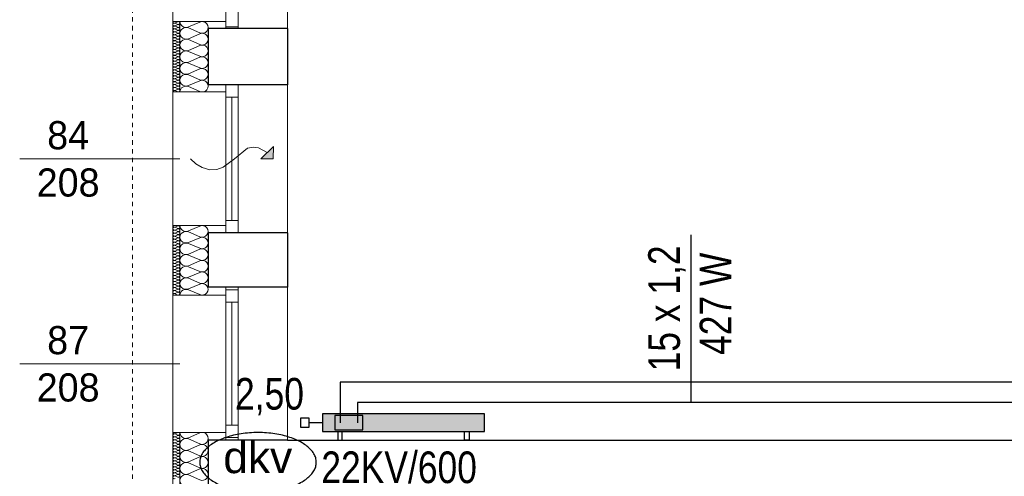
# Model space of a CAD drawing. Extents: x -440864 to -355682, y 13652 to 155872.
# Tile 134 of 179: x -431355 to -425764, y 95180 to 97776. Entities that reach past the tile are written whole.
import ezdxf
from ezdxf.lldxf.tags import DXFTag

# ---------------------------------------------------------------- set-up
doc = ezdxf.new("R2010")
doc.units = 0
doc.header["$MEASUREMENT"] = 0
doc.linetypes.add('Hidden Line', pattern=[50, 25, -25])
for name, color, linetype in [('#podkład', 252, 'Continuous'), ('A-Okna', 252, 'Continuous'), ('Arch ocieplenie', 252, 'Continuous'), ('Inwent Izolacje', 252, 'Continuous'), ('IS_Armatura_podłączeniowa_grz._dolnozas.', 7, 'SOLID'), ('IS_Armatura_Therm', 7, 'SOLID'), ('IS_Grafika', 7, 'SOLID'), ('IS_Grzejniki_Plan_rzut', 7, 'SOLID'), ('IS_Opisy_działek_Therm', 7, 'SOLID'), ('IS_Powrót', 5, 'DASH'), ('IS_Text_Armatury_Therm', 7, 'Continuous'), ('IS_Text_Odbiornikow_Therm', 7, 'Continuous'), ('IS_Zasilanie', 1, 'SOLID')]:
    doc.layers.add(name, color=color, linetype=linetype)
for name, color, linetype, lineweight in [('A-Okna_Nr_Pióra__9', 252, 'Continuous', 13), ('Arch ocieplenie_Nr_Pióra__9', 252, 'Continuous', 13), ('Arch wykończenie_Nr_Pióra__3', 252, 'Continuous', 18), ('INWENT DACH_Nr_Pióra__21', 252, 'Continuous', 9), ('Inwent Izolacje_Nr_Pióra__2', 252, 'Continuous', 13), ('INWENT. OKNA_Nr_Pióra__21', 252, 'Continuous', 9), ('INWENT. OKNA_Nr_Pióra__5', 252, 'Continuous', 13), ('INWENT.ŚCIANY_Nr_Pióra__1', 252, 'Continuous', 25), ('INWENT.ŚCIANY_Nr_Pióra__2', 252, 'Continuous', 13), ('INWENT.ŚCIANY_Nr_Pióra__21', 252, 'Continuous', 9), ('INWENT.ŚCIANY_Nr_Pióra__3', 252, 'Continuous', 18)]:
    doc.layers.add(name, color=color, linetype=linetype, lineweight=lineweight)
doc.styles.add('GENERATED_STYLE_5', font='txt')
doc.styles.get("Standard").update_dxf_attribs({"font": 'arial.ttf', "width": 0.8, "bigfont": 'BIGFONT.SHX'})
tags = doc.linetypes.add('DASH', pattern=[15, 10, -5]).pattern_tags.tags
tags[6:7] = [DXFTag(74, 4), DXFTag(75, 0), DXFTag(340, '0'), DXFTag(46, 0.0), DXFTag(50, 0.0), DXFTag(44, 0.0), DXFTag(45, 0.0)]
tags[4:5] = [DXFTag(74, 4), DXFTag(75, 0), DXFTag(340, '0'), DXFTag(46, 0.0), DXFTag(50, 0.0), DXFTag(44, 0.0), DXFTag(45, 0.0)]
tags = doc.linetypes.add('SOLID', pattern=[10, 10, 0]).pattern_tags.tags
tags[6:7] = [DXFTag(74, 4), DXFTag(75, 0), DXFTag(340, '0'), DXFTag(46, 0.0), DXFTag(50, 0.0), DXFTag(44, 0.0), DXFTag(45, 0.0)]
tags[4:5] = [DXFTag(74, 4), DXFTag(75, 0), DXFTag(340, '0'), DXFTag(46, 0.0), DXFTag(50, 0.0), DXFTag(44, 0.0), DXFTag(45, 0.0)]

# ---------------------------------------------------------------- blocks, each defined once
blk = doc.blocks.new('Izolacja cieplna 14_229', base_point=(-430484.9, 97267.6))
at = {"layer": 'Arch ocieplenie_Nr_Pióra__9', "linetype": 'Continuous'}
for p, q in [((-430456.9, 97266.9), (-430473, 97259.8)), ((-430473, 97258.4), (-430456.9, 97251.3)), ((-430456.9, 97249.9), (-430473, 97242.8)), ((-430473, 97241.4), (-430456.9, 97234.3)), ((-430456.9, 97232.8), (-430473, 97225.8)), ((-430473, 97224.3), (-430456.9, 97217.3)), ((-430456.9, 97215.8), (-430473, 97208.7)), ((-430473, 97207.3), (-430456.9, 97200.2)), ((-430456.9, 97198.8), (-430473, 97191.7)), ((-430473, 97190.3), (-430456.9, 97183.2)), ((-430456.9, 97181.8), (-430473, 97174.7)), ((-430473, 97173.3), (-430456.9, 97166.2)), ((-430456.9, 97164.7), (-430473, 97157.7)), ((-430473, 97156.2), (-430456.9, 97149.1)), ((-430456.9, 97147.7), (-430473, 97140.6)), ((-430473, 97139.2), (-430456.9, 97132.1)), ((-430456.9, 97130.7), (-430473, 97123.6)), ((-430473, 97122.2), (-430456.9, 97115.1)), ((-430456.9, 97113.7), (-430473, 97106.6)), ((-430473, 97105.2), (-430456.9, 97098.1)), ((-430456.9, 97096.6), (-430473, 97089.6)), ((-430473, 97088.1), (-430456.9, 97081)), ((-430456.9, 97079.6), (-430473, 97072.5)), ((-430473, 97071.1), (-430456.9, 97064)), ((-430456.9, 97062.6), (-430473, 97055.5)), ((-430473, 97054.1), (-430456.9, 97047)), ((-430456.9, 97045.6), (-430473, 97038.5)), ((-430473, 97037.1), (-430456.9, 97030)), ((-430456.9, 97028.5), (-430473, 97021.5)), ((-430473, 97020), (-430456.9, 97012.9))]:
    blk.add_line(p, q, dxfattribs=at)
for centre, start_param, end_param in [((-430476.4, 97250.6), 2.7288, 6.695979), ((-430476.4, 97233.6), 2.7288, 6.695979), ((-430476.4, 97216.5), 2.7288, 6.695979), ((-430476.4, 97267.6), 4.712389, 6.695979), ((-430453.4, 97259.1), 5.870392, 9.837571), ((-430453.4, 97242.1), 5.870392, 9.837571), ((-430453.4, 97225), 5.870392, 9.837571), ((-430476.4, 97199.5), 2.7288, 6.695979), ((-430476.4, 97182.5), 2.7288, 6.695979), ((-430476.4, 97165.5), 2.7288, 6.695979), ((-430453.4, 97208), 5.870392, 9.837571), ((-430453.4, 97191), 5.870392, 9.837571), ((-430453.4, 97174), 5.870392, 9.837571), ((-430476.4, 97148.4), 2.7288, 6.695979), ((-430476.4, 97131.4), 2.7288, 6.695979), ((-430476.4, 97114.4), 2.7288, 6.695979), ((-430453.4, 97156.9), 5.870392, 9.837571), ((-430453.4, 97139.9), 5.870392, 9.837571), ((-430453.4, 97122.9), 5.870392, 9.837571), ((-430453.4, 97105.9), 5.870392, 9.837571), ((-430476.4, 97097.4), 2.7288, 6.695979), ((-430476.4, 97080.3), 2.7288, 6.695979), ((-430476.4, 97063.3), 2.7288, 6.695979), ((-430476.4, 97046.3), 2.7288, 6.695979), ((-430453.4, 97088.8), 5.870392, 9.837571), ((-430453.4, 97071.8), 5.870392, 9.837571), ((-430453.4, 97054.8), 5.870392, 9.837571), ((-430476.4, 97029.3), 2.7288, 6.695979), ((-430476.4, 97012.2), 2.7288, 6.695979), ((-430453.4, 97037.8), 5.870392, 9.837571), ((-430453.4, 97020.7), 5.870392, 9.837571)]:
    blk.add_ellipse(centre, major_axis=(0, -8.51), ratio=0.99935, start_param=start_param, end_param=end_param, dxfattribs=at)
blk = doc.blocks.new('Izolacja cieplna 14_230', base_point=(-430484.9, 98442.6))
at = {"layer": 'Arch ocieplenie_Nr_Pióra__9', "linetype": 'Continuous'}
for p, q in [((-430456.9, 98441.9), (-430473, 98434.7)), ((-430473, 98433.3), (-430456.9, 98426.2)), ((-430456.9, 98424.7), (-430473, 98417.6)), ((-430473, 98416.1), (-430456.9, 98409)), ((-430456.9, 98407.5), (-430473, 98400.4)), ((-430473, 98399), (-430456.9, 98391.8)), ((-430456.9, 98390.4), (-430473, 98383.2)), ((-430473, 98381.8), (-430456.9, 98374.6)), ((-430456.9, 98373.2), (-430473, 98366)), ((-430473, 98364.6), (-430456.9, 98357.5)), ((-430456.9, 98356), (-430473, 98348.9)), ((-430473, 98347.4), (-430456.9, 98340.3)), ((-430456.9, 98338.8), (-430473, 98331.7)), ((-430473, 98330.3), (-430456.9, 98323.1)), ((-430456.9, 98321.7), (-430473, 98314.5)), ((-430473, 98313.1), (-430456.9, 98305.9)), ((-430456.9, 98304.5), (-430473, 98297.4)), ((-430473, 98295.9), (-430456.9, 98288.8)), ((-430456.9, 98287.3), (-430473, 98280.2)), ((-430473, 98278.7), (-430456.9, 98271.6)), ((-430456.9, 98270.2), (-430473, 98263)), ((-430473, 98261.6), (-430456.9, 98254.4)), ((-430456.9, 98253), (-430473, 98245.8)), ((-430473, 98244.4), (-430456.9, 98237.2)), ((-430456.9, 98235.8), (-430473, 98228.7)), ((-430473, 98227.2), (-430456.9, 98220.1)), ((-430456.9, 98218.6), (-430473, 98211.5)), ((-430473, 98210), (-430456.9, 98202.9)), ((-430456.9, 98201.5), (-430473, 98194.3)), ((-430473, 98192.9), (-430456.9, 98185.7)), ((-430456.9, 98184.3), (-430473, 98177.1)), ((-430473, 98175.7), (-430456.9, 98168.6)), ((-430456.9, 98167.1), (-430473, 98160)), ((-430473, 98158.5), (-430456.9, 98151.4)), ((-430456.9, 98149.9), (-430473, 98142.8)), ((-430473, 98141.3), (-430456.9, 98134.2)), ((-430456.9, 98132.8), (-430473, 98125.6)), ((-430473, 98124.2), (-430456.9, 98117)), ((-430456.9, 98115.6), (-430473, 98108.4)), ((-430473, 98107), (-430456.9, 98099.9)), ((-430456.9, 98098.4), (-430473, 98091.3)), ((-430473, 98089.8), (-430456.9, 98082.7)), ((-430456.9, 98081.2), (-430473, 98074.1)), ((-430473, 98072.7), (-430456.9, 98065.5)), ((-430456.9, 98064.1), (-430473, 98056.9)), ((-430473, 98055.5), (-430456.9, 98048.3))]:
    blk.add_line(p, q, dxfattribs=at)
for centre, start_param, end_param in [((-430476.4, 98425.4), 2.7288, 6.695979), ((-430476.4, 98408.3), 2.7288, 6.695979), ((-430476.4, 98391.1), 2.7288, 6.695979), ((-430476.4, 98442.6), 4.712389, 6.695979), ((-430453.5, 98434), 5.870392, 9.837571), ((-430453.5, 98416.9), 5.870392, 9.837571), ((-430453.5, 98399.7), 5.870392, 9.837571), ((-430476.4, 98373.9), 2.7288, 6.695979), ((-430476.4, 98356.7), 2.7288, 6.695979), ((-430476.4, 98339.6), 2.7288, 6.695979), ((-430453.5, 98382.5), 5.870392, 9.837571), ((-430453.5, 98365.3), 5.870392, 9.837571), ((-430453.5, 98348.2), 5.870392, 9.837571), ((-430476.4, 98322.4), 2.7288, 6.695979), ((-430476.4, 98305.2), 2.7288, 6.695979), ((-430476.4, 98288), 2.7288, 6.695979), ((-430453.5, 98331), 5.870392, 9.837571), ((-430453.5, 98313.8), 5.870392, 9.837571), ((-430453.5, 98296.6), 5.870392, 9.837571), ((-430453.5, 98279.5), 5.870392, 9.837571), ((-430476.4, 98270.9), 2.7288, 6.695979), ((-430476.4, 98253.7), 2.7288, 6.695979), ((-430476.4, 98236.5), 2.7288, 6.695979), ((-430453.5, 98262.3), 5.870392, 9.837571), ((-430453.5, 98245.1), 5.870392, 9.837571), ((-430453.5, 98227.9), 5.870392, 9.837571), ((-430476.4, 98219.4), 2.7288, 6.695979), ((-430476.4, 98202.2), 2.7288, 6.695979), ((-430476.4, 98185), 2.7288, 6.695979), ((-430476.4, 98167.8), 2.7288, 6.695979), ((-430453.5, 98210.8), 5.870392, 9.837571), ((-430453.5, 98193.6), 5.870392, 9.837571), ((-430453.5, 98176.4), 5.870392, 9.837571), ((-430476.4, 98150.7), 2.7288, 6.695979), ((-430476.4, 98133.5), 2.7288, 6.695979), ((-430476.4, 98116.3), 2.7288, 6.695979), ((-430453.5, 98159.2), 5.870392, 9.837571), ((-430453.5, 98142.1), 5.870392, 9.837571), ((-430453.5, 98124.9), 5.870392, 9.837571), ((-430476.4, 98099.1), 2.7288, 6.695979), ((-430476.4, 98082), 2.7288, 6.695979), ((-430476.4, 98064.8), 2.7288, 6.695979), ((-430453.5, 98107.7), 5.870392, 9.837571), ((-430453.5, 98090.5), 5.870392, 9.837571), ((-430453.5, 98073.4), 5.870392, 9.837571), ((-430453.5, 98056.2), 5.870392, 9.837571), ((-430476.4, 98047.6), 2.7288, 4.712389)]:
    blk.add_ellipse(centre, major_axis=(0, -8.59), ratio=0.990703, start_param=start_param, end_param=end_param, dxfattribs=at)
blk = doc.blocks.new('Izolacja cieplna 14_231', base_point=(-430484.9, 99602.6))
at = {"layer": 'Arch ocieplenie_Nr_Pióra__9', "linetype": 'Continuous'}
for p, q in [((-430456.9, 99601.9), (-430473, 99595)), ((-430473, 99593.6), (-430456.9, 99586.6)), ((-430456.9, 99585.2), (-430473, 99578.3)), ((-430473, 99576.9), (-430456.9, 99570)), ((-430456.9, 99568.6), (-430473, 99561.6)), ((-430473, 99560.2), (-430456.9, 99553.3)), ((-430456.9, 99551.9), (-430473, 99545)), ((-430473, 99543.6), (-430456.9, 99536.6)), ((-430456.9, 99535.2), (-430473, 99528.3)), ((-430473, 99526.9), (-430456.9, 99520)), ((-430456.9, 99518.6), (-430473, 99511.6)), ((-430473, 99510.2), (-430456.9, 99503.3)), ((-430456.9, 99501.9), (-430473, 99495)), ((-430473, 99493.6), (-430456.9, 99486.6)), ((-430456.9, 99485.2), (-430473, 99478.3)), ((-430473, 99476.9), (-430456.9, 99470)), ((-430456.9, 99468.6), (-430473, 99461.6)), ((-430473, 99460.2), (-430456.9, 99453.3)), ((-430456.9, 99451.9), (-430473, 99445)), ((-430473, 99443.6), (-430456.9, 99436.6)), ((-430456.9, 99435.2), (-430473, 99428.3)), ((-430473, 99426.9), (-430456.9, 99420)), ((-430456.9, 99418.6), (-430473, 99411.6)), ((-430473, 99410.2), (-430456.9, 99403.3)), ((-430456.9, 99401.9), (-430473, 99395)), ((-430473, 99393.6), (-430456.9, 99386.6)), ((-430456.9, 99385.2), (-430473, 99378.3)), ((-430473, 99376.9), (-430456.9, 99370)), ((-430456.9, 99368.6), (-430473, 99361.6)), ((-430473, 99360.2), (-430456.9, 99353.3)), ((-430456.9, 99351.9), (-430473, 99345)), ((-430473, 99343.6), (-430456.9, 99336.6)), ((-430456.9, 99335.2), (-430473, 99328.3)), ((-430473, 99326.9), (-430456.9, 99320)), ((-430456.9, 99318.6), (-430473, 99311.6)), ((-430473, 99310.2), (-430456.9, 99303.3)), ((-430456.9, 99301.9), (-430473, 99295)), ((-430473, 99293.6), (-430456.9, 99286.6)), ((-430456.9, 99285.2), (-430473, 99278.3)), ((-430473, 99276.9), (-430456.9, 99270)), ((-430456.9, 99268.6), (-430473, 99261.6)), ((-430473, 99260.2), (-430456.9, 99253.3)), ((-430456.9, 99251.9), (-430473, 99245)), ((-430473, 99243.6), (-430456.9, 99236.6)), ((-430456.9, 99235.2), (-430473, 99228.3)), ((-430473, 99226.9), (-430456.9, 99220)), ((-430456.9, 99218.6), (-430473, 99211.6)), ((-430473, 99210.2), (-430456.9, 99203.3))]:
    blk.add_line(p, q, dxfattribs=at)
for centre, start_param, end_param in [((-430476.4, 99585.9), 1.158004, 5.125183), ((-430476.4, 99569.3), 1.158004, 5.125183), ((-430476.4, 99602.6), 3.141593, 5.125182), ((-430453.5, 99594.3), 4.299595, 8.266775), ((-430453.5, 99577.6), 4.299595, 8.266775), ((-430476.4, 99552.6), 1.158004, 5.125183), ((-430476.4, 99535.9), 1.158004, 5.125183), ((-430476.4, 99519.3), 1.158004, 5.125183), ((-430453.5, 99560.9), 4.299595, 8.266775), ((-430453.5, 99544.3), 4.299595, 8.266775), ((-430453.5, 99527.6), 4.299595, 8.266775), ((-430453.5, 99510.9), 4.299595, 8.266775), ((-430476.4, 99502.6), 1.158004, 5.125183), ((-430476.4, 99485.9), 1.158004, 5.125183), ((-430476.4, 99469.3), 1.158004, 5.125183), ((-430476.4, 99452.6), 1.158004, 5.125183), ((-430453.5, 99494.3), 4.299595, 8.266775), ((-430453.5, 99477.6), 4.299595, 8.266775), ((-430453.5, 99460.9), 4.299595, 8.266775), ((-430476.4, 99435.9), 1.158004, 5.125183), ((-430476.4, 99419.3), 1.158004, 5.125183), ((-430476.4, 99402.6), 1.158004, 5.125183), ((-430453.5, 99444.3), 4.299595, 8.266775), ((-430453.5, 99427.6), 4.299595, 8.266775), ((-430453.5, 99410.9), 4.299595, 8.266775), ((-430476.4, 99385.9), 1.158004, 5.125183), ((-430476.4, 99369.3), 1.158004, 5.125183), ((-430476.4, 99352.6), 1.158004, 5.125183), ((-430453.5, 99394.3), 4.299595, 8.266775), ((-430453.5, 99377.6), 4.299595, 8.266775), ((-430453.5, 99360.9), 4.299595, 8.266775), ((-430453.5, 99344.3), 4.299595, 8.266775), ((-430476.4, 99335.9), 1.158004, 5.125183), ((-430476.4, 99319.3), 1.158004, 5.125183), ((-430476.4, 99302.6), 1.158004, 5.125183), ((-430476.4, 99285.9), 1.158004, 5.125183), ((-430453.5, 99327.6), 4.299595, 8.266775), ((-430453.5, 99310.9), 4.299595, 8.266775), ((-430453.5, 99294.3), 4.299595, 8.266775), ((-430476.4, 99269.3), 1.158004, 5.125183), ((-430476.4, 99252.6), 1.158004, 5.125183), ((-430476.4, 99235.9), 1.158004, 5.125183), ((-430453.5, 99277.6), 4.299595, 8.266775), ((-430453.5, 99260.9), 4.299595, 8.266775), ((-430453.5, 99244.3), 4.299595, 8.266775), ((-430453.5, 99227.6), 4.299595, 8.266775), ((-430476.4, 99219.3), 1.158004, 5.125183), ((-430476.4, 99202.6), 1.158004, 3.141593), ((-430453.5, 99210.9), 4.299595, 8.266775)]:
    blk.add_ellipse(centre, major_axis=(8.51, 0), ratio=0.979571, start_param=start_param, end_param=end_param, dxfattribs=at)
blk = doc.blocks.new('Izolacja cieplna 14_341', base_point=(-430444.9, 93232.6))
at = {"layer": 'Inwent Izolacje_Nr_Pióra__2', "linetype": 'Continuous'}
for p, q in [((-430397.3, 97236.3), (-430332.6, 97264.7)), ((-430332.6, 97202.1), (-430397.3, 97230.5)), ((-430397.3, 97167.9), (-430332.6, 97196.3)), ((-430332.6, 97133.7), (-430397.3, 97162.2)), ((-430397.3, 97099.5), (-430332.6, 97128)), ((-430332.6, 97065.3), (-430397.3, 97093.8)), ((-430397.3, 97031.1), (-430332.6, 97059.6)), ((-430332.6, 96996.9), (-430397.3, 97025.4))]:
    blk.add_line(p, q, dxfattribs=at)
for centre, start_param, end_param in [((-430410.9, 97199.2), 5.870392, 9.837571), ((-430410.9, 97267.6), 1.570796, 3.554385), ((-430319, 97233.4), 2.728799, 6.695979), ((-430410.9, 97130.8), 5.870392, 9.837571), ((-430319, 97165), 2.728799, 6.695979), ((-430319, 97096.6), 2.728799, 6.695979), ((-430410.9, 97062.4), 5.870392, 9.837571), ((-430319, 97028.2), 2.728799, 6.695979), ((-430410.9, 96994.1), 5.870392, 9.837571)]:
    blk.add_ellipse(centre, major_axis=(0, 34.2), ratio=0.995133, start_param=start_param, end_param=end_param, dxfattribs=at)
blk = doc.blocks.new('Izolacja cieplna 14_342', base_point=(-430444.9, 99202.6))
at = {"layer": 'Inwent Izolacje_Nr_Pióra__2', "linetype": 'Continuous'}
for p, q in [((-430397.3, 99572.1), (-430332.6, 99599.8)), ((-430332.6, 99538.7), (-430397.3, 99566.5)), ((-430397.3, 99505.4), (-430332.6, 99533.1)), ((-430332.6, 99472.1), (-430397.3, 99499.8)), ((-430397.3, 99438.7), (-430332.6, 99466.5)), ((-430332.6, 99405.4), (-430397.3, 99433.1)), ((-430397.3, 99372.1), (-430332.6, 99399.8)), ((-430332.6, 99338.7), (-430397.3, 99366.5)), ((-430397.3, 99305.4), (-430332.6, 99333.1)), ((-430332.6, 99272.1), (-430397.3, 99299.8)), ((-430397.3, 99238.7), (-430332.6, 99266.5)), ((-430332.6, 99205.4), (-430397.3, 99233.1))]:
    blk.add_line(p, q, dxfattribs=at)
for centre, start_param, end_param in [((-430410.9, 99535.9), 4.299595, 8.266774), ((-430410.9, 99602.6), 0, 1.983589), ((-430319, 99569.3), 1.158003, 5.125183), ((-430319, 99502.6), 1.158003, 5.125183), ((-430410.9, 99469.3), 4.299595, 8.266774), ((-430319, 99435.9), 1.158003, 5.125183), ((-430410.9, 99402.6), 4.299595, 8.266774), ((-430319, 99369.3), 1.158003, 5.125183), ((-430410.9, 99335.9), 4.299595, 8.266774), ((-430410.9, 99269.3), 4.299595, 8.266774), ((-430319, 99302.6), 1.158003, 5.125183), ((-430410.9, 99202.6), 4.299596, 6.283185), ((-430319, 99235.9), 1.158003, 5.125183)]:
    blk.add_ellipse(centre, major_axis=(-34, 0), ratio=0.979571, start_param=start_param, end_param=end_param, dxfattribs=at)
blk = doc.blocks.new('Izolacja cieplna 14_348', base_point=(-430444.9, 98047.6))
at = {"layer": 'Inwent Izolacje_Nr_Pióra__2', "linetype": 'Continuous'}
for p, q in [((-430397.3, 98412.5), (-430332.6, 98439.8)), ((-430332.6, 98379.5), (-430397.3, 98406.9)), ((-430397.3, 98346.6), (-430332.6, 98374)), ((-430332.6, 98313.7), (-430397.3, 98341.1)), ((-430397.3, 98280.8), (-430332.6, 98308.2)), ((-430332.6, 98247.9), (-430397.3, 98275.3)), ((-430397.3, 98215), (-430332.6, 98242.3)), ((-430332.6, 98182), (-430397.3, 98209.4)), ((-430397.3, 98149.1), (-430332.6, 98176.5)), ((-430332.6, 98116.2), (-430397.3, 98143.6)), ((-430397.3, 98083.3), (-430332.6, 98110.7)), ((-430332.6, 98050.4), (-430397.3, 98077.8))]:
    blk.add_line(p, q, dxfattribs=at)
for centre, start_param, end_param in [((-430410.9, 98376.8), 4.299595, 8.266774), ((-430410.9, 98442.6), 0, 1.983589), ((-430319, 98409.7), 1.158003, 5.125183), ((-430410.9, 98310.9), 4.299595, 8.266774), ((-430319, 98343.9), 1.158003, 5.125183), ((-430319, 98278), 1.158003, 5.125183), ((-430410.9, 98245.1), 4.299595, 8.266774), ((-430319, 98212.2), 1.158003, 5.125183), ((-430410.9, 98179.3), 4.299595, 8.266774), ((-430319, 98146.4), 1.158003, 5.125183), ((-430410.9, 98113.4), 4.299595, 8.266774), ((-430410.9, 98047.6), 4.299596, 6.283185), ((-430319, 98080.5), 1.158003, 5.125183)]:
    blk.add_ellipse(centre, major_axis=(-34, 0), ratio=0.967327, start_param=start_param, end_param=end_param, dxfattribs=at)
blk = doc.blocks.new('Krzywa_28', base_point=(-430385.5, 98822.6))
at = {"layer": 'A-Okna_Nr_Pióra__9', "linetype": 'Continuous'}
blk.add_hatch(color=256, dxfattribs=at).paths.add_polyline_path([(-429914.9, 98822.6), (-429985.7, 98823), (-429914.5, 98893.3)], flags=0)
for p, q in [((-429985.7, 98823), (-429914.5, 98893.3)), ((-429914.9, 98822.6), (-429914.5, 98893.3)), ((-429914.9, 98822.6), (-429985.7, 98823))]:
    blk.add_line(p, q, dxfattribs=at)
at = {"layer": 'A-Okna_Nr_Pióra__9', "linetype": 'Continuous', "flags": 128}
blk.add_lwpolyline([(-430385.5, 98822.6), (-430354.4, 98793.4), (-430319.3, 98772.2), (-430274.6, 98760), (-430235.9, 98762.5), (-430199.5, 98775.5), (-430135, 98822.6), (-430061.6, 98882.2), (-430029.7, 98889.3), (-429999.8, 98885.3), (-429950.1, 98858.2)], dxfattribs=at)
blk = doc.blocks.new('poddasze')
at = {"layer": 'Arch wykończenie_Nr_Pióra__3', "color": 252, "linetype": 'Continuous'}
for p, q in [((-430484.9, 83365.1), (-430484.9, 83765.1)), ((-430484.9, 82210.1), (-430484.9, 82605.1)), ((-430484.9, 77395.1), (-430484.9, 81430.1))]:
    blk.add_line(p, q, dxfattribs=at)
at = {"layer": 'INWENT DACH_Nr_Pióra__21', "color": 252, "linetype": 'Hidden Line'}
blk.add_line((-430714.9, 81165.1), (-430714.9, 89495), dxfattribs=at)
at = {"layer": 'INWENT. OKNA_Nr_Pióra__5', "color": 252, "linetype": 'Continuous'}
for p, q in [((-430184.9, 84585.1), (-430184.9, 83725.1)), ((-430114.9, 84585.1), (-430114.9, 83725.1)), ((-430114.9, 83735.1), (-430184.9, 83735.1)), ((-430184.9, 83405.1), (-430184.9, 82565.1)), ((-430114.9, 83405.1), (-430184.9, 83405.1)), ((-430114.9, 83405.1), (-430114.9, 82565.1)), ((-430114.9, 83335.1), (-430184.9, 83335.1)), ((-430149.9, 83335.1), (-430149.9, 82635.1)), ((-430444.9, 82985.1), (-431354.9, 82985.1)), ((-430114.9, 82635.1), (-430184.9, 82635.1)), ((-430114.9, 82565.1), (-430184.9, 82565.1)), ((-430184.9, 82255.1), (-430184.9, 81385.1)), ((-430114.9, 82240.1), (-430184.9, 82240.1)), ((-430114.9, 82255.1), (-430114.9, 81385.1)), ((-430114.9, 82170.1), (-430184.9, 82170.1)), ((-430149.9, 82170.1), (-430149.9, 81470.1)), ((-430444.9, 81820.1), (-431354.9, 81820.1)), ((-430114.9, 81470.1), (-430184.9, 81470.1)), ((-430114.9, 81400.1), (-430184.9, 81400.1))]:
    blk.add_line(p, q, dxfattribs=at)
at = {"layer": 'INWENT.ŚCIANY_Nr_Pióra__1', "color": 252, "linetype": 'Continuous'}
for p, q in [((-429834.9, 83725.1), (-430284.9, 83725.1)), ((-430284.9, 83725.1), (-430284.9, 83405.1)), ((-429834.9, 83725.1), (-429834.9, 83405.1)), ((-429834.9, 83405.1), (-430284.9, 83405.1)), ((-429834.9, 82565.1), (-430284.9, 82565.1)), ((-430284.9, 82565.1), (-430284.9, 82255.1)), ((-429834.9, 82565.1), (-429834.9, 82255.1)), ((-429834.9, 82255.1), (-430284.9, 82255.1)), ((-429834.9, 81385.1), (-430284.9, 81385.1)), ((-430284.9, 81385.1), (-430284.9, 77075.1)), ((-429834.9, 81385.1), (-421574.9, 81385.1))]:
    blk.add_line(p, q, dxfattribs=at)
at = {"layer": 'INWENT.ŚCIANY_Nr_Pióra__2', "color": 252, "linetype": 'Continuous'}
for p, q in [((-430444.9, 83365.1), (-430444.9, 83765.1)), ((-430444.9, 82210.1), (-430444.9, 82605.1)), ((-430444.9, 81430.1), (-430444.9, 77395.1))]:
    blk.add_line(p, q, dxfattribs=at)
at = {"layer": 'INWENT.ŚCIANY_Nr_Pióra__21', "color": 252, "linetype": 'Continuous'}
for p, q in [((-430484.9, 83765.1), (-430484.9, 84545.1)), ((-429834.9, 84585.1), (-429834.9, 83725.1)), ((-430484.9, 82605.1), (-430484.9, 83365.1)), ((-429834.9, 83405.1), (-429834.9, 82565.1)), ((-429834.9, 82255.1), (-429834.9, 81385.1)), ((-430484.9, 81430.1), (-430484.9, 82210.1))]:
    blk.add_line(p, q, dxfattribs=at)
at = {"layer": 'INWENT.ŚCIANY_Nr_Pióra__3', "color": 252, "linetype": 'Continuous'}
for p, q in [((-430484.9, 83765.1), (-430184.9, 83765.1)), ((-430484.9, 83365.1), (-430184.9, 83365.1)), ((-430484.9, 82605.1), (-430184.9, 82605.1)), ((-430484.9, 82210.1), (-430184.9, 82210.1)), ((-430484.9, 81430.1), (-430184.9, 81430.1))]:
    blk.add_line(p, q, dxfattribs=at)
at = {"layer": 'A-Okna', "color": 252, "linetype": 'Continuous', "lineweight": 13}
blk.add_blockref('Krzywa_28', (-430385.5, 82985.1), dxfattribs=at)
at = {"layer": 'Arch ocieplenie', "color": 252, "linetype": 'Continuous', "lineweight": 13}
for name, p in [('Izolacja cieplna 14_231', (-430484.9, 83765.1)), ('Izolacja cieplna 14_230', (-430484.9, 82605.1)), ('Izolacja cieplna 14_229', (-430484.9, 81430.1))]:
    blk.add_blockref(name, p, dxfattribs=at)
at = {"layer": 'Inwent Izolacje', "color": 252, "linetype": 'Continuous', "lineweight": 13}
for name, p in [('Izolacja cieplna 14_342', (-430444.9, 83365.1)), ('Izolacja cieplna 14_348', (-430444.9, 82210.1)), ('Izolacja cieplna 14_341', (-430444.9, 77395.1))]:
    blk.add_blockref(name, p, dxfattribs=at)
at = {"layer": 'INWENT. OKNA_Nr_Pióra__21', "color": 252, "linetype": 'Continuous', "char_height": 160, "width": 709.227, "attachment_point": 2, "line_spacing_factor": 1.008016, "style": 'GENERATED_STYLE_5'}
for s, insert in [('{84\\P208}', (-431079.9, 83199.2)), ('{87\\P208}', (-431079.9, 82034.2))]:
    blk.add_mtext(s, dxfattribs=dict(at, insert=insert))

msp = doc.modelspace()

# ---------------------------------------------------------------- block references
at = {"layer": '#podkład', "color": 3, "lineweight": 50}
msp.add_blockref('poddasze', (0, 14000), dxfattribs=at)

# ---------------------------------------------------------------- next in the draw order: hatches: boundary and pattern name
at = {"layer": 'IS_Grzejniki_Plan_rzut', "ltscale": 10}
msp.add_hatch(color=253, dxfattribs=at).paths.add_polyline_path([(-429636, 95435.1), (-428716, 95435.1), (-428716, 95535.1), (-429636, 95535.1)])

# ---------------------------------------------------------------- next in the draw order: linework, layer by layer
at = {"layer": 'IS_Armatura_podłączeniowa_grz._dolnozas.', "ltscale": 10}
for p, q in [((-429406, 95525.1), (-429566, 95525.1)), ((-429566, 95525.1), (-429566, 95445.1)), ((-429406, 95445.1), (-429406, 95525.1)), ((-429566, 95445.1), (-429406, 95445.1)), ((-429566, 95445.1), (-429566, 95445.1))]:
    msp.add_line(p, q, dxfattribs=at)
at = {"layer": 'IS_Armatura_Therm', "ltscale": 10}
for p, q in [((-429711, 95510.1), (-429761, 95510.1)), ((-429761, 95510.1), (-429761, 95460.1)), ((-429711, 95460.1), (-429711, 95510.1)), ((-429761, 95460.1), (-429711, 95460.1)), ((-429636, 95485.1), (-429711, 95485.1))]:
    msp.add_line(p, q, dxfattribs=at)
at = {"layer": 'IS_Grafika', "color": 7}
for points, knots in [([(-430001.6, 95429), (-430017.9, 95429), (-430049.9, 95427.8), (-430096.6, 95422.5), (-430140.5, 95414.1), (-430181.2, 95402.6), (-430218.2, 95388.5), (-430250.9, 95372), (-430279, 95353.2), (-430301.9, 95332.5), (-430319.2, 95309.9), (-430330.1, 95285.6), (-430332.6, 95268.4), (-430332.6, 95260)], [0, 0, 0, 0, 4.894746, 9.593459, 14.070318, 18.299405, 22.256676, 25.922722, 29.286934, 32.354005, 35.15393, 37.755543, 40.278576, 40.278576, 40.278576, 40.278576]), ([(-429670.6, 95260), (-429670.6, 95268.4), (-429673.1, 95285.6), (-429684.1, 95309.9), (-429701.3, 95332.5), (-429724.3, 95353.2), (-429752.3, 95372), (-429785.1, 95388.5), (-429822.1, 95402.6), (-429862.7, 95414.1), (-429906.7, 95422.5), (-429953.3, 95427.8), (-429985.3, 95429), (-430001.6, 95429)], [0, 0, 0, 0, 2.523033, 5.124646, 7.924571, 10.991642, 14.355854, 18.0219, 21.979171, 26.208258, 30.685117, 35.38383, 40.278576, 40.278576, 40.278576, 40.278576]), ([(-430332.6, 95260), (-430332.6, 95251.6), (-430330.1, 95234.4), (-430319.2, 95210.1), (-430301.9, 95187.5), (-430279, 95166.7), (-430250.9, 95148), (-430218.2, 95131.4), (-430181.2, 95117.3), (-430140.5, 95105.9), (-430096.6, 95097.4), (-430049.9, 95092.2), (-430017.9, 95091), (-430001.6, 95091)], [0, 0, 0, 0, 2.523033, 5.124646, 7.924571, 10.991642, 14.355854, 18.0219, 21.979171, 26.208258, 30.685117, 35.38383, 40.278576, 40.278576, 40.278576, 40.278576]), ([(-430001.6, 95091), (-429985.3, 95091), (-429953.3, 95092.2), (-429906.7, 95097.4), (-429862.7, 95105.9), (-429822.1, 95117.3), (-429785.1, 95131.4), (-429752.3, 95148), (-429724.3, 95166.7), (-429701.3, 95187.5), (-429684.1, 95210.1), (-429673.1, 95234.4), (-429670.6, 95251.6), (-429670.6, 95260)], [0, 0, 0, 0, 4.894746, 9.593459, 14.070318, 18.299405, 22.256676, 25.922722, 29.286934, 32.354005, 35.15393, 37.755543, 40.278576, 40.278576, 40.278576, 40.278576])]:
    msp.add_open_spline(points, degree=3, knots=knots, dxfattribs=at)
at = {"layer": 'IS_Grzejniki_Plan_rzut', "ltscale": 10}
for p, q in [((-428716, 95535.1), (-429636, 95535.1)), ((-429636, 95535.1), (-429636, 95435.1)), ((-428716, 95435.1), (-428716, 95535.1)), ((-429636, 95435.1), (-428716, 95435.1)), ((-429636, 95435.1), (-429636, 95435.1)), ((-429548.5, 95435.1), (-429548.5, 95385.1)), ((-429523.5, 95385.1), (-429523.5, 95435.1)), ((-428828.5, 95385.1), (-428828.5, 95435.1)), ((-428803.5, 95435.1), (-428803.5, 95385.1)), ((-429548.5, 95385.1), (-429523.5, 95385.1)), ((-428803.5, 95385.1), (-428828.5, 95385.1))]:
    msp.add_line(p, q, dxfattribs=at)
at = {"layer": 'IS_Opisy_działek_Therm', "ltscale": 10}
msp.add_line((-427543.9, 96552.7), (-427543.9, 95599), dxfattribs=at)
at = {"layer": 'IS_Powrót', "lineweight": 30, "ltscale": 10}
for p, q in [((-425954.1, 95715.2), (-429536, 95715.2)), ((-429536, 95715.2), (-429536, 95485.1)), ((-423087.6, 95715.2), (-425954.1, 95715.2))]:
    msp.add_line(p, q, dxfattribs=at)
at = {"layer": 'IS_Zasilanie', "lineweight": 30, "ltscale": 10}
for p, q in [((-425854.1, 95599), (-429436, 95599)), ((-429436, 95599), (-429436, 95485.1)), ((-422987.6, 95599), (-425854.1, 95599))]:
    msp.add_line(p, q, dxfattribs=at)

# ---------------------------------------------------------------- next in the draw order: texts
at = {"layer": 'IS_Grafika', "color": 7, "lineweight": 40}
msp.add_text('dkv', height=180, dxfattribs=at).set_placement((-430198.7, 95198.4))
at = {"layer": 'IS_Opisy_działek_Therm', "ltscale": 10, "char_height": 180, "rotation": 90}
for s, insert, attachment_point in [('\\fArial|b0|i0;15 x 1,2', (-427572.7, 96492.7), 9), ('\\fArial|b0|i0;427 W', (-427493.9, 96451.5), 3)]:
    msp.add_mtext(s, dxfattribs=dict(at, insert=insert, attachment_point=attachment_point))
at = {"layer": 'IS_Text_Armatury_Therm', "linetype": 'SOLID', "ltscale": 10, "insert": (-429740.7, 95525.9), "char_height": 180, "attachment_point": 9}
msp.add_mtext('\\fArial|b0|i0;2,50  ', dxfattribs=at)
at = {"layer": 'IS_Text_Odbiornikow_Therm', "linetype": 'SOLID', "ltscale": 10, "char_height": 180}
for s, insert, attachment_point in [('\\fArial|b0|i0;920 mm', (-429517, 94909), 7), ('\\fArial|b0|i0;22KV/600', (-428758.7, 95139), 9)]:
    msp.add_mtext(s, dxfattribs=dict(at, insert=insert, attachment_point=attachment_point))

doc.saveas('drawing.dxf')
